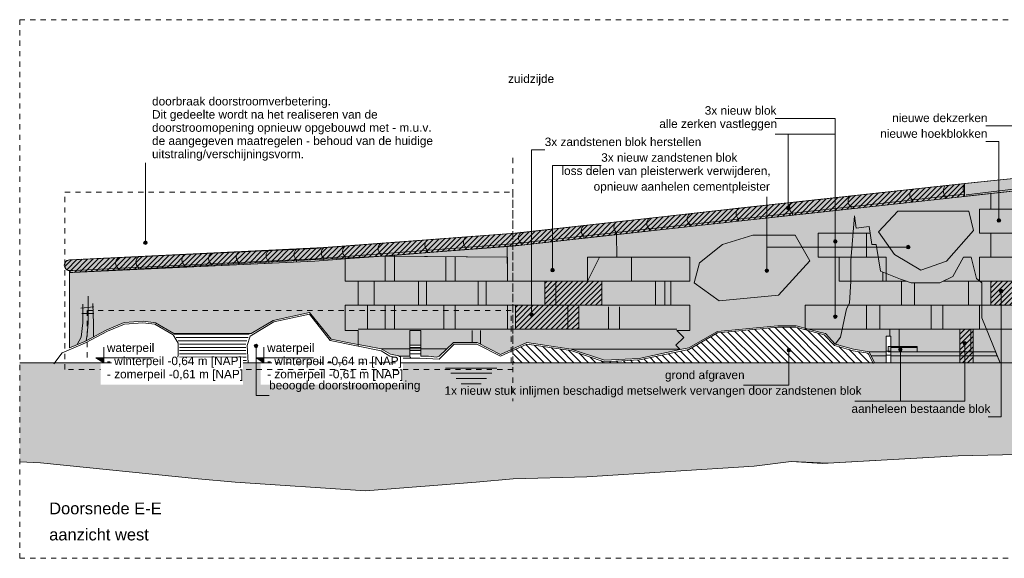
# Model space of a CAD drawing. Extents: x -251883 to 250656, y 0 to 909157.
# Tile 37 of 70: x -27250 to -8424, y 529529 to 539829. Entities that reach past the tile are written whole.
import ezdxf

# ---------------------------------------------------------------- set-up
doc = ezdxf.new("R2010")
doc.units = 0
doc.header["$MEASUREMENT"] = 0
doc.linetypes.add('DASHED', pattern=[200, 100, -100])
for name, color, linetype in [('A-0019-AFDEKVLAK', 1, 'Continuous'), ('A-0070-SYMBOOL', 8, 'Continuous'), ('A-1100-TXT+MT-SO', 7, 'Continuous')]:
    doc.layers.add(name, color=color, linetype=linetype)
pattern_1 = [(0, (0, 0), (0, 62.5), [])]
pattern_2 = [(45, (0, 0), (-49.497475, 49.497475), [])]

# ---------------------------------------------------------------- blocks, each defined once
blk = doc.blocks.new('M-MAATREGELEN_466')
at = {"linetype": 'Continuous', "lineweight": 5}
for color, points in [(8, [(141803, -3755), (136512, -4339), (132727, -4627), (128099, -4848), (128036, -4848), (128036, -4808, -1), (128036, -4605), (128093, -4605), (132712, -4384), (136489, -4097), (141776, -3513), (141858, -3505), (145149, -3145), (145149, -3389)]), (254, [(146020, -6572), (145826, -6572), (145476, -5713), (145476, -5472), (145476, -5043), (145376, -4963), (145276, -4552), (145126, -4552), (144926, -4923), (144676, -5042), (144126, -5042), (143926, -4973), (143540, -4821), (143456, -4313), (143376, -4313), (143326, -3963), (143076, -3999), (143043, -3763), (142976, -4613), (142976, -5012), (142950, -5431), (142890, -5541), (142773, -6081), (142676, -6213), (142490, -6015), (142402, -5991), (141926, -5863), (141576, -5863), (140426, -5972), (139876, -6287), (139712, -6321), (139628, -6237), (139778, -6087), (139647, -5956), (139893, -5956), (139893, -5472), (139530, -5472), (139530, -5012), (139893, -5012), (139893, -4552), (138170, -4552), (137940, -5012), (136410, -5012), (136410, -4552), (134070, -4531), (135616, -4407), (136512, -4339), (136668, -4321), (139893, -3965), (145149, -3389), (145149, -3145), (146144, -3043), (146137, -3248)]), (254, [(145149, -3145), (146402, -3013), (147031, -3013), (147031, -3253), (146414, -3253), (145149, -3389)]), (254, [(145651, -3334), (146384, -3256), (146384, -3632), (145651, -3632)]), (8, [(142676, -6213), (142773, -6081), (142890, -5541), (142950, -5431), (142976, -5012), (142976, -4613), (143043, -3763), (143076, -3999), (143326, -3963), (143376, -4313), (143456, -4313), (143540, -4821), (143926, -4973), (144126, -5042), (144676, -5042), (144926, -4923), (145126, -4552), (145276, -4552), (145376, -4963), (145476, -5043), (145476, -5713), (145826, -6572), (143740, -6572), (143740, -6060), (143650, -6060), (143650, -6572), (143426, -6572), (143326, -6363), (143026, -6313), (142676, -6213), (142740, -6231)]), (253, [(143870, -3670), (145230, -3670), (145320, -4040), (144800, -4630), (144310, -4800), (143810, -4500), (143500, -4070)]), (254, [(145436, -3632), (146202, -3632), (146202, -4092), (145436, -4092)]), (254, [(136668, -4321), (138492, -4119), (138500, -4552), (137940, -4552), (137940, -5012), (136410, -5012), (136400, -4342)]), (253, [(141100, -4130), (141910, -4130), (142188, -4620), (141590, -5280), (140453, -5390), (139980, -5040), (140080, -4660), (140520, -4310)]), (254, [(142350, -4552), (142350, -4092), (143270, -4092), (143270, -4552)]), (254, [(145651, -4092), (146417, -4092), (146417, -4552), (145651, -4552)]), (254, [(133410, -6195), (133037, -6122), (132626, -5613), (131926, -5763), (131510, -6013), (130026, -6013), (129679, -5809), (129448, -5778), (129077, -5803), (128746, -5942), (128326, -6163), (128036, -6287), (128036, -4848), (132727, -4627), (133304, -4582), (133304, -5012), (133554, -5012), (133554, -5472), (133304, -5472), (133304, -5956), (133554, -5956), (133554, -6223)]), (8, [(133554, -5956), (133304, -5956), (133304, -5472), (133554, -5472), (133554, -5012), (133304, -5012), (133304, -4582), (134030, -4531), (134881, -4541), (136410, -4552), (136410, -5012), (137940, -5012), (138170, -4552), (139893, -4552), (139893, -5012), (139530, -5012), (139530, -5472), (139893, -5472), (139893, -5956), (139647, -5956), (139778, -6087), (139628, -6237), (139712, -6321), (138926, -6487), (138262, -6520), (137626, -6309), (136776, -6187), (136276, -6413), (135827, -6187), (135376, -6187), (135100, -6446), (135050, -6465), (134900, -6446), (134750, -6446), (134750, -5956), (134540, -5956), (134541, -6446), (134360, -6446), (134170, -6405), (133990, -6308), (133730, -6257), (133554, -6223)]), (254, [(142750, -4552), (143650, -4552), (143650, -5012), (142750, -5012)]), (254, [(145436, -4552), (146202, -4552), (146202, -5012), (145436, -5012)]), (254, [(142100, -5472), (143270, -5472), (143270, -5932), (142100, -5932)]), (254, [(145436, -5472), (146197, -5469), (146190, -5932), (145436, -5932)]), (254, [(134540, -5956), (134750, -5956), (134750, -6234), (134540, -6234)]), (254, [(145315, -5932), (145436, -5932), (146190, -5932), (146403, -5932), (146405, -6572), (145315, -6572)]), (254, [(144240, -6363), (143690, -6363), (143690, -6260), (144240, -6260)]), (111, [(127082, -6572), (181582, -6572), (181582, -9179), (180447, -9202), (179741, -9212), (179035, -9262), (178330, -9262), (176543, -8652), (175728, -8513), (175132, -8422), (174426, -8232), (173720, -8162), (173015, -8182), (171228, -8512), (170522, -8572), (169817, -8572), (169111, -8542), (168405, -8502), (167700, -8462), (165913, -8442), (164502, -8452), (163796, -8482), (163090, -8482), (161679, -8512), (159892, -8362), (158481, -8332), (157775, -8322), (157070, -8302), (155658, -8292), (153871, -8262), (153166, -8262), (152460, -8252), (151754, -8242), (151049, -8242), (149262, -8242), (147851, -8302), (147145, -8312), (146439, -8322), (145028, -8352), (142426, -8498), (141830, -8462), (141124, -8552), (137926, -8752), (136515, -8792), (135809, -8852), (133692, -9022), (131200, -8852), (130494, -8792), (127479, -8485), (127082, -8464)])]:
    blk.add_hatch(color=color, dxfattribs=at).paths.add_polyline_path(points, flags=0)
h = blk.add_hatch(dxfattribs=at)
h.set_pattern_fill('@AV093', color=154, style=0, pattern_type=0)
h.set_pattern_definition(pattern_2)
h.paths.add_polyline_path([(128036, -4848), (128036, -4808, -1.000692), (128036, -4605), (132898, -4370), (136650, -4085), (140828, -3618), (145149, -3145), (145149, -3389), (140828, -3861), (136668, -4321), (133984, -4531)], flags=0)
h = blk.add_hatch(dxfattribs=at)
h.set_pattern_fill('@AV093', color=154, style=0, pattern_type=0)
h.set_pattern_definition(pattern_2)
h.paths.add_polyline_path([(128036, -4848), (128036, -4808), (128036, -4808), (128036, -4848)], flags=0)
h = blk.add_hatch(dxfattribs=at)
h.set_pattern_fill('@AV093', color=154, style=0, pattern_type=0)
h.set_pattern_definition(pattern_2)
h.paths.add_polyline_path([(137120, -5012), (137120, -5473), (136560, -5472), (136560, -5932), (136850, -5932), (137770, -5932), (137770, -5472), (138210, -5472), (138210, -5012)], flags=0)
h = blk.add_hatch(dxfattribs=at)
h.set_pattern_fill('@AV093', color=154, style=0, pattern_type=0)
h.set_pattern_definition(pattern_2)
h.paths.add_polyline_path([(145651, -5012), (146417, -5012), (146417, -5472), (145651, -5472)], flags=0)
h = blk.add_hatch(dxfattribs=at)
h.set_pattern_fill('@AVMWH2', color=251, style=0, pattern_type=0)
h.set_pattern_definition(pattern_1)
h.paths.add_polyline_path([(130137, -6542), (131418, -6542), (131400, -6236), (131474, -6013), (130026, -6013), (130140, -6192), (130140, -6417), (130127, -6563)], flags=0)
h = blk.add_hatch(dxfattribs=at)
h.set_pattern_fill('@GA03b', color=92, style=0, pattern_type=0)
h.set_pattern_definition([(135, (0, 0), (-70.71068, -70.71068), [])])
h.paths.add_polyline_path([(136512, -6339), (136781, -6218), (137620, -6338), (138258, -6551), (138930, -6516), (139878, -6317), (140426, -6002), (141578, -5893), (141922, -5893), (142461, -6040), (142661, -6240), (143040, -6348), (143306, -6390), (143393, -6572), (136512, -6572)], flags=0)
h = blk.add_hatch(dxfattribs=at)
h.set_pattern_fill('@AV093', color=154, style=0, pattern_type=0)
h.set_pattern_definition(pattern_2)
h.paths.add_polyline_path([(145315, -5932), (145060, -5932), (145060, -6572), (145315, -6572)], flags=0)
h = blk.add_hatch(dxfattribs=at)
h.set_pattern_fill('@AVMWH2', color=251, style=0, pattern_type=0)
h.set_pattern_definition(pattern_1)
h.paths.add_polyline_path([(134540, -6467), (134750, -6446), (134750, -6234), (134540, -6234)], flags=0)
at = {"color": 7, "linetype": 'DASHED', "lineweight": 0}
blk.add_lwpolyline([(127082, -10311), (127082, -11), (181582, -11), (181582, -10311)], close=True, dxfattribs=at)
at = {"color": 8, "linetype": 'DASHED', "lineweight": 5}
blk.add_lwpolyline([(136512, -2653), (136512, -7303)], dxfattribs=at)
at = {"color": 8, "linetype": 'Continuous', "lineweight": 5}
blk.add_lwpolyline([(145149, -3389), (145149, -3145), (141858, -3505), (141776, -3513), (136489, -4097), (132712, -4384), (128093, -4605), (128036, -4605, 1), (128036, -4808), (128036, -4848), (128099, -4848), (132727, -4627), (136512, -4339), (141803, -3755)], format="xyb", close=True, dxfattribs=at)
at = {"color": 154, "linetype": 'Continuous', "lineweight": 5}
blk.add_lwpolyline([(128036, -4848), (128036, -4808, -1.000692), (128036, -4605), (132898, -4370), (136650, -4085), (140828, -3618), (145149, -3145), (145149, -3389), (140828, -3861), (136668, -4321), (133984, -4531)], format="xyb", close=True, dxfattribs=at)
at = {"color": 8, "linetype": 'Continuous', "lineweight": 5}
for points in [[(128036, -4605), (128093, -4605), (132712, -4384), (136489, -4097), (141776, -3513), (145220, -3136), (146144, -3043)], [(145149, -3145), (146402, -3013), (147031, -3013)], [(128036, -4808), (128098, -4808), (132724, -4587), (136508, -4299), (141799, -3715), (145149, -3349)], [(128036, -4848), (128099, -4848), (132727, -4627), (136512, -4339), (141803, -3755), (145149, -3389)], [(145174, -3384), (146414, -3253), (147031, -3253)], [(145176, -3363), (146137, -3248)], [(145826, -6572), (145476, -5713), (145476, -5043), (145376, -4963), (145276, -4552), (145126, -4552), (144926, -4923), (144676, -5042), (144126, -5042), (143926, -4973), (143540, -4821), (143456, -4313), (143376, -4313), (143326, -3963), (143076, -3999), (143043, -3763), (142976, -4613), (142976, -5012), (142950, -5431), (142890, -5541), (142773, -6081), (142676, -6213)], [(143017, -4092), (143345, -4092)], [(143270, -4552), (143270, -4092)], [(134251, -4511), (134249, -5012)], [(133304, -4582), (133304, -5012), (133554, -5012), (133554, -5472), (133304, -5472), (133304, -5956), (133554, -5956), (133554, -6256)], [(139893, -4552), (138170, -4552), (137940, -5012), (136410, -5012), (136410, -4552), (134030, -4531), (134881, -4541)], [(134070, -4531), (134070, -5012)], [(135230, -4552), (135230, -5012)], [(135410, -4552), (135410, -5012)], [(138780, -4552), (138780, -5012)], [(139122, -4552), (139893, -4552)], [(139893, -4552), (139893, -5012), (139530, -5012), (139530, -5472), (139893, -5472), (139893, -5956), (139647, -5956), (139778, -6087), (139628, -6237), (139712, -6321)], [(142976, -4552), (143496, -4552)], [(128036, -4808), (128036, -6287)], [(143588, -4840), (143588, -5012)], [(133554, -5012), (139893, -5012)], [(133860, -5012), (133860, -5472)], [(134710, -5012), (134710, -5474)], [(134860, -5013), (134858, -5474)], [(135850, -5012), (135850, -5474)], [(136000, -5013), (135998, -5474)], [(137120, -5012), (137120, -5473)], [(137330, -5013), (137330, -5473)], [(138210, -5012), (138210, -5472)], [(139240, -5012), (139240, -5472)], [(139420, -5012), (139420, -5472)], [(142976, -5012), (144040, -5012)], [(143940, -5472), (143940, -5012)], [(144190, -5472), (144190, -5042)], [(144739, -5012), (145438, -5012)], [(145224, -5012), (145224, -5472)], [(128250, -5530), (128500, -5500)], [(128270, -5630), (128500, -5630)], [(143399, -6585), (143306, -6390), (143020, -6342), (142661, -6240), (142461, -6040), (141922, -5893), (141578, -5893), (140426, -6002), (139878, -6317), (138930, -6516), (138258, -6551), (137620, -6338), (136781, -6218), (136276, -6446), (135820, -6217), (135389, -6217), (135102, -6504), (134730, -6485), (134520, -6485), (134358, -6485), (134160, -6446), (133990, -6345), (133017, -6147), (132625, -5644), (131938, -5791), (131490, -6060), (131430, -6240), (131450, -6572)], [(133554, -5472), (139530, -5472)], [(133730, -5472), (133730, -5932)], [(134070, -5472), (134070, -5934)], [(134251, -5472), (134249, -5934)], [(135190, -5472), (135190, -5934)], [(135410, -5473), (135410, -5934)], [(136410, -5472), (136410, -5932)], [(136560, -5472), (136560, -5932)], [(137560, -5472), (137560, -5932)], [(137770, -5472), (137770, -5932)], [(138340, -5501), (138340, -5932)], [(138550, -5501), (138550, -5932)], [(142928, -5472), (145476, -5472)], [(143270, -5932), (143270, -5472)], [(143530, -5932), (143530, -5472)], [(144510, -5932), (144510, -5472)], [(144732, -5932), (144732, -5472)], [(130100, -6550), (130110, -6410), (130110, -6200), (130013, -6040), (129664, -5835), (129435, -5805), (129083, -5836), (128762, -5968), (128338, -6191), (127895, -6379), (127733, -6590)], [(133554, -5932), (139647, -5932)], [(134541, -6446), (134540, -5956), (134750, -5956), (134750, -6446)], [(135730, -5956), (135730, -6187)], [(135890, -5956), (135890, -6218)], [(142805, -5932), (145566, -5932)], [(143718, -6060), (143718, -5932)], [(143898, -5932), (143898, -6281)], [(145060, -5932), (145060, -6363)], [(145270, -5932), (145270, -6363)], [(143650, -6572), (143650, -6060), (143740, -6060), (143740, -6572)], [(134750, -6306), (133990, -6308)], [(134540, -6234), (134750, -6234)], [(134750, -6306), (135249, -6306)], [(137626, -6309), (139700, -6309)], [(143650, -6363), (143326, -6363)], [(143650, -6350), (143740, -6350)], [(143740, -6281), (144240, -6281), (144240, -6363)], [(145773, -6440), (145741, -6363), (143740, -6363)], [(143650, -6440), (143363, -6440)], [(143650, -6427), (143740, -6427)], [(145826, -6572), (145773, -6440), (143740, -6440)]]:
    blk.add_lwpolyline(points, dxfattribs=at)
at = {"color": 254, "linetype": 'Continuous', "lineweight": 5}
blk.add_lwpolyline([(146020, -6572), (145826, -6572), (145476, -5713), (145476, -5472), (145476, -5043), (145376, -4963), (145276, -4552), (145126, -4552), (144926, -4923), (144676, -5042), (144126, -5042), (143926, -4973), (143540, -4821), (143456, -4313), (143376, -4313), (143326, -3963), (143076, -3999), (143043, -3763), (142976, -4613), (142976, -5012), (142950, -5431), (142890, -5541), (142773, -6081), (142676, -6213), (142490, -6015), (142402, -5991), (141926, -5863), (141576, -5863), (140426, -5972), (139876, -6287), (139712, -6321), (139628, -6237), (139778, -6087), (139647, -5956), (139893, -5956), (139893, -5472), (139530, -5472), (139530, -5012), (139893, -5012), (139893, -4552), (138170, -4552), (137940, -5012), (136410, -5012), (136410, -4552), (134070, -4531), (135616, -4407), (136512, -4339), (136668, -4321), (139893, -3965), (145149, -3389), (145149, -3145), (146144, -3043)], dxfattribs=at)
at = {"color": 8, "linetype": 'Continuous', "lineweight": 5}
for points in [[(144779, -3428), (144779, -3388, -0.362392), (144779, -3184)], [(145149, -3389), (145149, -3349, -0.260906), (145149, -3145)], [(142980, -3626), (142980, -3586, -0.588465), (142980, -3382)], [(144159, -3497), (144159, -3457, -0.588465), (144159, -3253)], [(141858, -3749), (141858, -3708, -0.588465), (141858, -3505)], [(139893, -3965), (139893, -3924, -0.489671), (139893, -3721)], [(140828, -3861), (140828, -3821, -0.489671), (140828, -3618)], [(137867, -4188), (137867, -4148, -0.489671), (137867, -3945)], [(138492, -4119), (138492, -4079, -0.489671), (138492, -3876)], [(139122, -4050), (139122, -4009, -0.489671), (139122, -3806)], [(136668, -4321), (136668, -4281, -0.489671), (136668, -4077)], [(133984, -4531), (133984, -4491, -0.489671), (133984, -4287)], [(134880, -4462), (134880, -4422, -0.489671), (134880, -4219)], [(135616, -4407), (135616, -4366, -0.489671), (135616, -4163)], [(130233, -4746), (130233, -4706, -0.489671), (130233, -4502)], [(130744, -4721), (130744, -4681, -0.489671), (130744, -4478)], [(131271, -4696), (131271, -4656, -0.489671), (131271, -4453)], [(131844, -4669), (131844, -4629, -0.489671), (131844, -4425)], [(132376, -4643), (132376, -4603, -0.489671), (132376, -4400)], [(132898, -4613), (132898, -4573, -0.489671), (132898, -4370)], [(133304, -4582), (133304, -4542, -0.489671), (133304, -4339)], [(128036, -4808, -1), (128036, -4605)], [(128966, -4806), (128966, -4766, -0.489671), (128966, -4563)], [(129353, -4788), (129353, -4748, -0.489671), (129353, -4544)]]:
    blk.add_lwpolyline(points, format="xyb", dxfattribs=at)
for points in [[(145149, -3389), (146414, -3253), (147031, -3253), (147031, -3013), (146402, -3013), (145149, -3145)], [(145651, -3632), (146384, -3632), (146384, -3256), (145651, -3334)], [(142676, -6213), (142773, -6081), (142890, -5541), (142950, -5431), (142976, -5012), (142976, -4613), (143043, -3763), (143076, -3999), (143326, -3963), (143376, -4313), (143456, -4313), (143540, -4821), (143926, -4973), (144126, -5042), (144676, -5042), (144926, -4923), (145126, -4552), (145276, -4552), (145376, -4963), (145476, -5043), (145476, -5713), (145826, -6572), (143740, -6572), (143740, -6060), (143650, -6060), (143650, -6572), (143426, -6572), (143326, -6363), (143026, -6313), (142676, -6213), (142740, -6231)], [(143500, -4070), (143810, -4500), (144310, -4800), (144800, -4630), (145320, -4040), (145230, -3670), (143870, -3670)], [(145436, -3632), (146202, -3632), (146202, -4092), (145436, -4092)], [(136400, -4342), (136410, -5012), (137940, -5012), (137940, -4552), (138500, -4552), (138492, -4119), (136668, -4321)], [(140520, -4310), (140080, -4660), (139980, -5040), (140453, -5390), (141590, -5280), (142188, -4620), (141910, -4130), (141100, -4130)], [(142350, -4552), (142350, -4092), (143270, -4092), (143270, -4552)], [(145651, -4092), (146417, -4092), (146417, -4552), (145651, -4552)], [(133554, -6223), (133730, -6257), (133990, -6308), (134170, -6405), (134360, -6446), (134541, -6446), (134540, -5956), (134750, -5956), (134750, -6446), (134900, -6446), (135050, -6465), (135100, -6446), (135376, -6187), (135827, -6187), (136276, -6413), (136776, -6187), (137626, -6309), (138262, -6520), (138926, -6487), (139712, -6321), (139628, -6237), (139778, -6087), (139647, -5956), (139893, -5956), (139893, -5472), (139530, -5472), (139530, -5012), (139893, -5012), (139893, -4552), (138170, -4552), (137940, -5012), (136410, -5012), (136410, -4552), (134881, -4541), (134030, -4531), (133304, -4582), (133304, -5012), (133554, -5012), (133554, -5472), (133304, -5472), (133304, -5956), (133554, -5956)], [(142750, -4552), (143650, -4552), (143650, -5012), (142750, -5012)], [(145436, -4552), (146202, -4552), (146202, -5012), (145436, -5012)], [(142100, -5932), (143270, -5932), (143270, -5472), (142100, -5472)], [(145436, -5472), (146197, -5469), (146190, -5932), (145436, -5932)], [(145315, -5932), (145436, -5932), (146190, -5932), (146403, -5932), (146405, -6572), (145315, -6572)], [(144240, -6363), (143690, -6363), (143690, -6260), (144240, -6260)]]:
    blk.add_lwpolyline(points, close=True, dxfattribs=at)
at = {"color": 254, "linetype": 'Continuous', "lineweight": 5}
for points in [[(133554, -6223), (133554, -5956), (133304, -5956), (133304, -5472), (133554, -5472), (133554, -5012), (133304, -5012), (133304, -4582), (132727, -4627), (128036, -4848), (128036, -6287), (128326, -6163), (128746, -5942), (129077, -5803), (129448, -5778), (129679, -5809), (130026, -6013), (131510, -6013), (131926, -5763), (132626, -5613), (133037, -6122), (133410, -6195)], [(134540, -6234), (134750, -6234), (134750, -5956), (134540, -5956)]]:
    blk.add_lwpolyline(points, close=True, dxfattribs=at)
at = {"color": 154, "linetype": 'Continuous', "lineweight": 5}
for points in [[(128036, -4848), (128036, -4808), (128036, -4808), (128036, -4848)], [(137120, -5012), (137120, -5473), (136560, -5472), (136560, -5932), (136850, -5932), (136850, -5932), (137770, -5932), (137770, -5932), (137770, -5932), (137770, -5472), (138210, -5472), (138210, -5012)], [(145651, -5012), (146417, -5012), (146417, -5472), (145651, -5472)], [(145315, -5932), (145060, -5932), (145060, -6572), (145315, -6572)]]:
    blk.add_lwpolyline(points, close=True, dxfattribs=at)
at = {"color": 11, "linetype": 'Continuous', "lineweight": 9}
for points in [[(128290, -5450), (128290, -5810), (128260, -6080), (128181, -6225)], [(128390, -5300), (128390, -5810), (128370, -6030), (128350, -6153)], [(128480, -5440), (128490, -5830), (128490, -6070)]]:
    blk.add_lwpolyline(points, dxfattribs=at)
at = {"color": 111, "linetype": 'Continuous', "lineweight": 5}
for points in [[(127082, -6572), (181582, -6572)], [(146439, -8322), (145028, -8352), (142426, -8498), (141830, -8462), (141124, -8552), (137926, -8752), (136515, -8792), (135809, -8852), (133692, -9022), (131200, -8852), (130494, -8792), (127479, -8485), (127082, -8464)]]:
    blk.add_lwpolyline(points, dxfattribs=at)
at = {"color": 251, "linetype": 'Continuous', "lineweight": 5}
for points in [[(181582, -6572), (127082, -6572)], [(135225, -6672), (136206, -6672)], [(135325, -6772), (136106, -6772)], [(135425, -6872), (136006, -6872)], [(135525, -6972), (135906, -6972)]]:
    blk.add_lwpolyline(points, dxfattribs=at)
at = {"color": 11, "linetype": 'Continuous', "lineweight": 13}
blk.add_lwpolyline([(127082, -8464), (127479, -8485), (130494, -8792), (131200, -8852), (133692, -9022), (135809, -8852), (136515, -8792), (137926, -8752), (141124, -8552), (141830, -8462), (142536, -8492), (145028, -8352), (146439, -8322)], dxfattribs=at)
at = {"layer": 'A-0070-SYMBOOL', "color": 8, "linetype": 'Continuous', "lineweight": 5}
for points in [[(142676, -4250), (142676, -1900), (141526, -1900)], [(146092, -3200), (146092, -2042), (145555, -2042)], [(141776, -3610), (141776, -2200), (141526, -2200)], [(142676, -5690), (142676, -2200), (141526, -2200)], [(145805, -3850), (145805, -2342), (145555, -2342)], [(136870, -5650), (136870, -2500), (137120, -2500)], [(129486, -4275), (129486, -3260), (129486, -2750)], [(137270, -4800), (137270, -2800), (138200, -2800)], [(144070, -4360), (141368, -4360), (141368, -3400)], [(141368, -4810), (141368, -4580), (141368, -4360)], [(145850, -5200), (145850, -7603), (145600, -7603)], [(145150, -6200), (145150, -7303), (143300, -7303)], [(141790, -6330), (141790, -7003), (140920, -7003)], [(143920, -6320), (143920, -7303), (143050, -7303)]]:
    blk.add_lwpolyline(points, dxfattribs=at)
for points in [[(141742, -3610), (141752, -3635), (141776, -3645), (141801, -3635), (141811, -3610), (141801, -3585), (141776, -3575), (141752, -3585)], [(141752, -3610), (141759, -3628), (141776, -3635), (141794, -3628), (141802, -3610), (141794, -3592), (141776, -3585), (141759, -3592)], [(141761, -3610), (141766, -3621), (141776, -3625), (141787, -3621), (141792, -3610), (141787, -3599), (141776, -3595), (141766, -3599)], [(141772, -3610), (141773, -3614), (141776, -3615), (141780, -3614), (141782, -3610), (141780, -3606), (141776, -3605), (141773, -3606)], [(145770, -3850), (145780, -3875), (145805, -3885), (145829, -3875), (145840, -3850), (145829, -3825), (145805, -3815), (145780, -3825)], [(145780, -3850), (145787, -3868), (145805, -3875), (145822, -3868), (145830, -3850), (145822, -3832), (145805, -3825), (145787, -3832)], [(145790, -3850), (145794, -3861), (145805, -3865), (145815, -3861), (145820, -3850), (145815, -3839), (145805, -3835), (145794, -3839)], [(145800, -3850), (145801, -3854), (145805, -3855), (145808, -3854), (145810, -3850), (145808, -3846), (145805, -3845), (145801, -3846)], [(129451, -4275), (129462, -4300), (129486, -4310), (129511, -4300), (129521, -4275), (129511, -4250), (129486, -4240), (129462, -4250)], [(129461, -4275), (129469, -4293), (129486, -4300), (129504, -4293), (129511, -4275), (129504, -4257), (129486, -4250), (129469, -4257)], [(129471, -4275), (129476, -4286), (129486, -4290), (129497, -4286), (129501, -4275), (129497, -4264), (129486, -4260), (129476, -4264)], [(129481, -4275), (129483, -4279), (129486, -4280), (129490, -4279), (129491, -4275), (129490, -4271), (129486, -4270), (129483, -4271)], [(142642, -4250), (142652, -4275), (142676, -4285), (142701, -4275), (142711, -4250), (142701, -4225), (142676, -4215), (142652, -4225)], [(142652, -4250), (142659, -4268), (142676, -4275), (142694, -4268), (142702, -4250), (142694, -4232), (142676, -4225), (142659, -4232)], [(142661, -4250), (142666, -4261), (142676, -4265), (142687, -4261), (142692, -4250), (142687, -4239), (142676, -4235), (142666, -4239)], [(142672, -4250), (142673, -4254), (142676, -4255), (142680, -4254), (142682, -4250), (142680, -4246), (142676, -4245), (142673, -4246)], [(144035, -4360), (144045, -4385), (144070, -4395), (144095, -4385), (144105, -4360), (144095, -4335), (144070, -4325), (144045, -4335)], [(144045, -4360), (144052, -4378), (144070, -4385), (144088, -4378), (144095, -4360), (144088, -4342), (144070, -4335), (144052, -4342)], [(144055, -4360), (144059, -4371), (144070, -4375), (144081, -4371), (144085, -4360), (144081, -4349), (144070, -4345), (144059, -4349)], [(144065, -4360), (144066, -4364), (144070, -4365), (144074, -4364), (144075, -4360), (144074, -4356), (144070, -4355), (144066, -4356)], [(137305, -4800), (137295, -4825), (137270, -4835), (137245, -4825), (137235, -4800), (137245, -4775), (137270, -4765), (137295, -4775)], [(137295, -4800), (137288, -4818), (137270, -4825), (137252, -4818), (137245, -4800), (137252, -4782), (137270, -4775), (137288, -4782)], [(137285, -4800), (137281, -4811), (137270, -4815), (137259, -4811), (137255, -4800), (137259, -4789), (137270, -4785), (137281, -4789)], [(137275, -4800), (137274, -4804), (137270, -4805), (137266, -4804), (137265, -4800), (137266, -4796), (137270, -4795), (137274, -4796)], [(141333, -4810), (141343, -4835), (141368, -4845), (141392, -4835), (141402, -4810), (141392, -4785), (141368, -4775), (141343, -4785)], [(141343, -4810), (141350, -4828), (141368, -4835), (141385, -4828), (141393, -4810), (141385, -4792), (141368, -4785), (141350, -4792)], [(141352, -4810), (141357, -4821), (141368, -4825), (141378, -4821), (141383, -4810), (141378, -4799), (141368, -4795), (141357, -4799)], [(141363, -4810), (141364, -4814), (141368, -4815), (141371, -4814), (141373, -4810), (141371, -4806), (141368, -4805), (141364, -4806)], [(145815, -5200), (145825, -5225), (145850, -5235), (145875, -5225), (145885, -5200), (145875, -5175), (145850, -5165), (145825, -5175)], [(145825, -5200), (145832, -5218), (145850, -5225), (145868, -5218), (145875, -5200), (145868, -5182), (145850, -5175), (145832, -5182)], [(145835, -5200), (145839, -5211), (145850, -5215), (145861, -5211), (145865, -5200), (145861, -5189), (145850, -5185), (145839, -5189)], [(145845, -5200), (145846, -5204), (145850, -5205), (145854, -5204), (145855, -5200), (145854, -5196), (145850, -5195), (145846, -5196)], [(136905, -5650), (136895, -5675), (136870, -5685), (136845, -5675), (136835, -5650), (136845, -5625), (136870, -5615), (136895, -5625)], [(136895, -5650), (136888, -5668), (136870, -5675), (136852, -5668), (136845, -5650), (136852, -5632), (136870, -5625), (136888, -5632)], [(136885, -5650), (136881, -5661), (136870, -5665), (136859, -5661), (136855, -5650), (136859, -5639), (136870, -5635), (136881, -5639)], [(136875, -5650), (136874, -5654), (136870, -5655), (136866, -5654), (136865, -5650), (136866, -5646), (136870, -5645), (136874, -5646)], [(142642, -5690), (142652, -5715), (142676, -5725), (142701, -5715), (142711, -5690), (142701, -5665), (142676, -5655), (142652, -5665)], [(142652, -5690), (142659, -5708), (142676, -5715), (142694, -5708), (142702, -5690), (142694, -5672), (142676, -5665), (142659, -5672)], [(142661, -5690), (142666, -5701), (142676, -5705), (142687, -5701), (142692, -5690), (142687, -5679), (142676, -5675), (142666, -5679)], [(142672, -5690), (142673, -5694), (142676, -5695), (142680, -5694), (142682, -5690), (142680, -5686), (142676, -5685), (142673, -5686)], [(145115, -6200), (145125, -6225), (145150, -6235), (145175, -6225), (145185, -6200), (145175, -6175), (145150, -6165), (145125, -6175)], [(145125, -6200), (145132, -6218), (145150, -6225), (145168, -6218), (145175, -6200), (145168, -6182), (145150, -6175), (145132, -6182)], [(145135, -6200), (145139, -6211), (145150, -6215), (145161, -6211), (145165, -6200), (145161, -6189), (145150, -6185), (145139, -6189)], [(145145, -6200), (145146, -6204), (145150, -6205), (145154, -6204), (145155, -6200), (145154, -6196), (145150, -6195), (145146, -6196)], [(141755, -6330), (141765, -6355), (141790, -6365), (141815, -6355), (141825, -6330), (141815, -6305), (141790, -6295), (141765, -6305)], [(141765, -6330), (141772, -6348), (141790, -6355), (141808, -6348), (141815, -6330), (141808, -6312), (141790, -6305), (141772, -6312)], [(141775, -6330), (141779, -6341), (141790, -6345), (141801, -6341), (141805, -6330), (141801, -6319), (141790, -6315), (141779, -6319)], [(141785, -6330), (141786, -6334), (141790, -6335), (141794, -6334), (141795, -6330), (141794, -6326), (141790, -6325), (141786, -6326)], [(143885, -6320), (143895, -6345), (143920, -6355), (143945, -6345), (143955, -6320), (143945, -6295), (143920, -6285), (143895, -6295)], [(143895, -6320), (143902, -6338), (143920, -6345), (143938, -6338), (143945, -6320), (143938, -6302), (143920, -6295), (143902, -6302)], [(143905, -6320), (143909, -6331), (143920, -6335), (143931, -6331), (143935, -6320), (143931, -6309), (143920, -6305), (143909, -6309)], [(143915, -6320), (143916, -6324), (143920, -6325), (143924, -6324), (143925, -6320), (143924, -6316), (143920, -6315), (143916, -6316)]]:
    blk.add_lwpolyline(points, close=True, dxfattribs=at)
at = {"layer": 'A-0070-SYMBOOL', "color": 7, "linetype": 'Continuous', "char_height": 162, "attachment_point": 7, "line_spacing_factor": 0.933333}
for s, insert in [('{\\fArial|b0|i0|c12|p0;3x nieuw blok}', (140180, -1830)), ('{\\fArial|b0|i0|c12|p0;nieuwe dekzerken}', (143763, -1972)), ('{\\fArial|b0|i0|c12|p0;alle zerken vastleggen}', (139311, -2130)), ('{\\fArial|b0|i0|c12|p0;3x zandstenen blok herstellen}', (137120, -2430)), ('{\\fArial|b0|i0|c12|p0;nieuwe hoekblokken}', (143535, -2272)), ('{\\fArial|b0|i0|c12|p0;3x nieuw zandstenen blok}', (138200, -2730)), ('{\\fArial|b0|i0|c12|p0;loss delen van pleisterwerk verwijderen,}', (137440, -3030)), ('{\\fArial|b0|i0|c12|p0; opnieuw aanhelen cementpleister}', (137992, -3330)), ('{\\fArial|b0|i0|c12|p0;grond afgraven}', (139420, -6933)), ('{\\fArial|b0|i0|c12|p0;1x nieuw stuk inlijmen beschadigd metselwerk vervangen door zandstenen blok}', (135204, -7233)), ('{\\fArial|b0|i0|c12|p0;aanheleen bestaande blok}', (142986, -7533))]:
    blk.add_mtext(s, dxfattribs=dict(at, insert=insert))
at = {"layer": 'A-1100-TXT+MT-SO', "color": 7, "linetype": 'Continuous', "attachment_point": 7}
for s, insert, char_height, line_spacing_factor in [('{\\fArial|b0|i0|c12|p0;zuidzijde}', (136420, -1270), 162, 0.933333), ('{\\fArial|b0|i0|c12|p0;doorbraak doorstroomverbetering. }', (129612, -1700), 162, 0.933333), ('{\\fArial|b0|i0|c12|p0;Dit gedeelte wordt na het realiseren van de }', (129612, -1952), 162, 0.933333), ('{\\fArial|b0|i0|c12|p0;doorstroomopening opnieuw opgebouwd met - m.u.v. }', (129612, -2204), 162, 0.933333), ('{\\fArial|b0|i0|c12|p0;de aangegeven maatregelen - behoud van de huidige }', (129612, -2456), 162, 0.933333), ('{\\fArial|b0|i0|c12|p0;uitstraling/verschijningsvorm.}', (129612, -2708), 162, 0.933333), ('{\\fArial|b0|i0|c12|p0;Doorsnede E-E}', (127646, -9472), 225, 1.333333), ('{\\fArial|b0|i0|c12|p0;aanzicht west}', (127646, -9972), 225, 1.333333)]:
    blk.add_mtext(s, dxfattribs=dict(at, insert=insert, char_height=char_height, line_spacing_factor=line_spacing_factor))
at = {"linetype": 'Continuous'}
blk.add_wipeout([(131692, -6584), (131532, -6480), (131532, -6420), (131692, -6420), (131692, -6230), (132742, -6230), (132742, -6470), (134412, -6470), (134412, -6990), (131692, -6990)], dxfattribs=at).dxf.layer = 'A-0019-AFDEKVLAK'
at = {"linetype": 'Continuous', "lineweight": 5}
blk.add_hatch(color=253, dxfattribs=at).paths.add_polyline_path([(131600, -6477), (131750, -6477), (131750, -6572)], flags=0)
at = {"color": 8, "linetype": 'DASHED', "lineweight": 5}
blk.add_lwpolyline([(127947, -3312), (136512, -3312), (136512, -6700), (127947, -6700), (127947, -3312)], dxfattribs=at)
blk.add_lwpolyline([(136480, -5571), (128370, -5572), (128370, -6572), (136480, -6571)], close=True, dxfattribs=at)
at = {"color": 8, "linetype": 'Continuous', "lineweight": 5}
for points in [[(131750, -6272), (131750, -6572), (131600, -6477), (132700, -6477)], [(131600, -6572), (131900, -6572)]]:
    blk.add_lwpolyline(points, dxfattribs=at)
at = {"layer": 'A-0070-SYMBOOL', "color": 8, "linetype": 'Continuous', "lineweight": 5}
for points in [[(131635, -6250), (131625, -6275), (131600, -6285), (131575, -6275), (131565, -6250), (131575, -6226), (131600, -6215), (131625, -6226)], [(131625, -6250), (131618, -6268), (131600, -6275), (131582, -6268), (131575, -6250), (131582, -6233), (131600, -6225), (131618, -6233)], [(131615, -6250), (131611, -6261), (131600, -6265), (131589, -6261), (131585, -6250), (131589, -6240), (131600, -6235), (131611, -6240)], [(131605, -6250), (131604, -6254), (131600, -6255), (131596, -6254), (131595, -6250), (131596, -6247), (131600, -6245), (131604, -6247)]]:
    blk.add_lwpolyline(points, close=True, dxfattribs=at)
blk.add_lwpolyline([(131600, -6250), (131600, -7200), (131850, -7200)], dxfattribs=at)
at = {"layer": 'A-0070-SYMBOOL', "color": 7, "linetype": 'Continuous', "insert": (131850, -7130), "char_height": 162, "attachment_point": 7, "line_spacing_factor": 0.933333}
blk.add_mtext('{\\fArial|b0|i0|c12|p0;beoogde doorstroomopening}', dxfattribs=at)
at = {"layer": 'A-1100-TXT+MT-SO', "color": 7, "linetype": 'Continuous', "char_height": 162, "attachment_point": 7, "line_spacing_factor": 0.933333}
for s, insert in [('{\\fArial|b0|i0|c12|p0;waterpeil}', (131812, -6414)), ('{\\fArial|b0|i0|c12|p0;- winterpeil -0,64 m [NAP]}', (131812, -6666)), ('{\\fArial|b0|i0|c12|p0;- zomerpeil -0,61 m [NAP]}', (131812, -6918))]:
    blk.add_mtext(s, dxfattribs=dict(at, insert=insert))
at = {"linetype": 'Continuous'}
blk.add_wipeout([(128630, -6583), (128470, -6480), (128470, -6420), (128630, -6420), (128630, -6230), (129680, -6230), (129680, -6470), (131350, -6470), (131350, -6990), (128630, -6990)], dxfattribs=at).dxf.layer = 'A-0019-AFDEKVLAK'
at = {"linetype": 'Continuous', "lineweight": 5}
blk.add_hatch(color=253, dxfattribs=at).paths.add_polyline_path([(128538, -6477), (128688, -6477), (128688, -6572)], flags=0)
at = {"color": 8, "linetype": 'Continuous', "lineweight": 5}
for points in [[(128688, -6272), (128688, -6572), (128538, -6477), (129638, -6477)], [(128538, -6572), (128838, -6572)]]:
    blk.add_lwpolyline(points, dxfattribs=at)
at = {"layer": 'A-1100-TXT+MT-SO', "color": 7, "linetype": 'Continuous', "char_height": 162, "attachment_point": 7, "line_spacing_factor": 0.933333}
for s, insert in [('{\\fArial|b0|i0|c12|p0;waterpeil}', (128750, -6414)), ('{\\fArial|b0|i0|c12|p0;- winterpeil -0,64 m [NAP]}', (128750, -6666)), ('{\\fArial|b0|i0|c12|p0;- zomerpeil -0,61 m [NAP]}', (128750, -6918))]:
    blk.add_mtext(s, dxfattribs=dict(at, insert=insert))

msp = doc.modelspace()

# ---------------------------------------------------------------- block references
msp.add_blockref('M-MAATREGELEN_466', (-154332, 539840))

doc.saveas('drawing.dxf')
